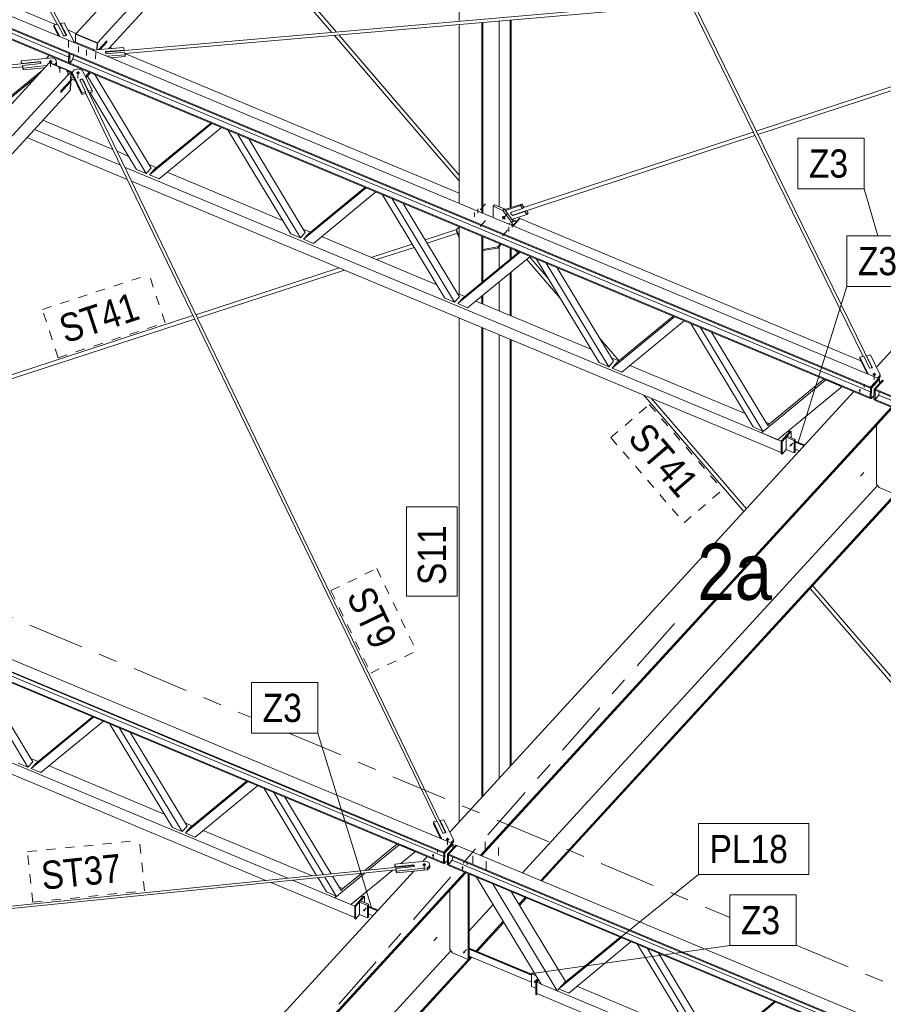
# Model space of a CAD drawing. Header units: millimetres. Extents: x -698 to 216, y -34 to 576.
# Tile 77 of 88: x 35 to 81, y 247 to 299. Entities that reach past the tile are written whole.
import ezdxf

# ---------------------------------------------------------------- set-up
doc = ezdxf.new("R2010")
doc.units = ezdxf.units.MM
for name, pattern in [('XKITLINE00', [0]), ('XKITLINE02', [4, 2, -2]), ('XKITLINE03', [6, 3, -1, 1, -1]), ('XKITLINE04', [3, 0.5, -0.5, 0.5, -0.5, 0.5, -0.5])]:
    doc.linetypes.add(name, pattern=pattern)
for name, color, linetype, lineweight in [('Element', 2, 'Continuous', 0), ('Spoina', 1, 'Continuous', 0), ('Znak elementu', 2, 'Continuous', 0), ('Śruba', 3, 'Continuous', 0)]:
    doc.layers.add(name, color=color, linetype=linetype, lineweight=lineweight)
doc.styles.add('ARIAL', font='ARIAL.TTF')

msp = doc.modelspace()

# ---------------------------------------------------------------- hatches: boundary and pattern name
at = {"layer": 'Śruba'}
for points in [[(36.557, 296.935), (36.548, 296.936), (36.54, 296.938), (36.531, 296.94), (36.523, 296.943), (36.515, 296.946), (36.508, 296.95), (36.502, 296.954), (36.496, 296.959), (36.49, 296.964), (36.486, 296.969), (36.482, 296.974), (36.479, 296.98), (36.477, 296.986), (36.476, 296.992), (36.476, 296.998), (36.476, 297.004), (36.478, 297.01), (36.48, 297.016), (36.483, 297.021), (36.487, 297.027), (36.492, 297.032), (36.497, 297.036), (36.504, 297.041), (36.51, 297.045), (36.518, 297.048), (36.525, 297.051), (36.534, 297.053), (36.542, 297.055), (36.551, 297.056), (36.56, 297.057), (36.569, 297.057), (36.578, 297.057), (36.587, 297.056), (36.595, 297.054), (36.604, 297.052), (36.612, 297.049), (36.619, 297.046), (36.627, 297.042), (36.633, 297.038), (36.639, 297.033), (36.644, 297.028), (36.649, 297.023), (36.653, 297.018), (36.656, 297.012), (36.658, 297.006), (36.659, 297), (36.659, 296.994), (36.658, 296.988), (36.657, 296.982), (36.655, 296.976), (36.652, 296.971), (36.648, 296.965), (36.643, 296.96), (36.637, 296.956), (36.631, 296.951), (36.625, 296.947), (36.617, 296.944), (36.609, 296.941), (36.601, 296.939), (36.593, 296.937), (36.584, 296.935), (36.575, 296.935), (36.566, 296.935)], [(37.042, 296.602), (37.035, 296.603), (37.028, 296.605), (37.021, 296.606), (37.014, 296.609), (37.008, 296.611), (37.002, 296.614), (36.997, 296.618), (36.992, 296.621), (36.988, 296.626), (36.984, 296.63), (36.981, 296.634), (36.979, 296.639), (36.977, 296.644), (36.976, 296.649), (36.976, 296.654), (36.976, 296.659), (36.977, 296.663), (36.979, 296.668), (36.982, 296.673), (36.985, 296.677), (36.989, 296.681), (36.994, 296.685), (36.999, 296.689), (37.004, 296.692), (37.01, 296.695), (37.016, 296.697), (37.023, 296.699), (37.03, 296.7), (37.037, 296.702), (37.045, 296.702), (37.052, 296.702), (37.059, 296.702), (37.067, 296.701), (37.074, 296.7), (37.081, 296.698), (37.087, 296.695), (37.093, 296.693), (37.099, 296.69), (37.105, 296.686), (37.109, 296.683), (37.114, 296.678), (37.117, 296.674), (37.12, 296.67), (37.123, 296.665), (37.125, 296.66), (37.126, 296.655), (37.126, 296.65), (37.125, 296.645), (37.124, 296.641), (37.122, 296.636), (37.12, 296.631), (37.116, 296.627), (37.113, 296.623), (37.108, 296.619), (37.103, 296.615), (37.098, 296.612), (37.092, 296.609), (37.085, 296.607), (37.078, 296.605), (37.072, 296.604), (37.064, 296.603), (37.057, 296.602), (37.05, 296.602)], [(37.47, 296.424), (37.463, 296.425), (37.455, 296.426), (37.449, 296.428), (37.442, 296.43), (37.436, 296.433), (37.43, 296.436), (37.424, 296.439), (37.42, 296.443), (37.415, 296.447), (37.412, 296.451), (37.409, 296.456), (37.406, 296.461), (37.404, 296.465), (37.404, 296.47), (37.403, 296.475), (37.404, 296.48), (37.405, 296.485), (37.407, 296.49), (37.409, 296.494), (37.413, 296.499), (37.417, 296.503), (37.421, 296.507), (37.426, 296.51), (37.432, 296.513), (37.438, 296.516), (37.444, 296.518), (37.451, 296.52), (37.458, 296.522), (37.465, 296.523), (37.472, 296.524), (37.479, 296.524), (37.487, 296.523), (37.494, 296.522), (37.501, 296.521), (37.508, 296.519), (37.515, 296.517), (37.521, 296.514), (37.527, 296.511), (37.532, 296.508), (37.537, 296.504), (37.541, 296.5), (37.545, 296.496), (37.548, 296.491), (37.55, 296.486), (37.552, 296.482), (37.553, 296.477), (37.553, 296.472), (37.553, 296.467), (37.552, 296.462), (37.55, 296.457), (37.547, 296.453), (37.544, 296.448), (37.54, 296.444), (37.536, 296.44), (37.53, 296.437), (37.525, 296.434), (37.519, 296.431), (37.513, 296.428), (37.506, 296.427), (37.499, 296.425), (37.492, 296.424), (37.485, 296.423), (37.477, 296.423)], [(38.011, 296.328), (38.002, 296.329), (37.993, 296.331), (37.985, 296.333), (37.977, 296.336), (37.969, 296.339), (37.962, 296.343), (37.956, 296.347), (37.95, 296.351), (37.944, 296.356), (37.94, 296.362), (37.936, 296.367), (37.933, 296.373), (37.931, 296.379), (37.93, 296.385), (37.93, 296.391), (37.93, 296.397), (37.932, 296.403), (37.934, 296.408), (37.937, 296.414), (37.941, 296.419), (37.946, 296.424), (37.951, 296.429), (37.958, 296.433), (37.964, 296.437), (37.972, 296.441), (37.979, 296.444), (37.988, 296.446), (37.996, 296.448), (38.005, 296.449), (38.014, 296.45), (38.023, 296.45), (38.032, 296.449), (38.041, 296.448), (38.049, 296.447), (38.058, 296.444), (38.066, 296.442), (38.073, 296.438), (38.081, 296.435), (38.087, 296.431), (38.093, 296.426), (38.098, 296.421), (38.103, 296.416), (38.107, 296.41), (38.109, 296.405), (38.112, 296.399), (38.113, 296.393), (38.113, 296.387), (38.112, 296.381), (38.111, 296.375), (38.109, 296.369), (38.106, 296.363), (38.102, 296.358), (38.097, 296.353), (38.091, 296.348), (38.085, 296.344), (38.078, 296.34), (38.071, 296.337), (38.063, 296.334), (38.055, 296.331), (38.047, 296.329), (38.038, 296.328), (38.029, 296.327), (38.02, 296.327)], [(60.723, 288.731), (60.731, 288.723), (60.737, 288.715), (60.743, 288.707), (60.749, 288.698), (60.753, 288.69), (60.757, 288.681), (60.76, 288.673), (60.762, 288.664), (60.763, 288.656), (60.764, 288.648), (60.763, 288.641), (60.762, 288.634), (60.76, 288.627), (60.756, 288.621), (60.752, 288.616), (60.748, 288.612), (60.742, 288.608), (60.736, 288.605), (60.729, 288.602), (60.722, 288.601), (60.714, 288.6), (60.706, 288.6), (60.697, 288.602), (60.688, 288.603), (60.679, 288.606), (60.67, 288.61), (60.661, 288.614), (60.652, 288.619), (60.643, 288.624), (60.635, 288.631), (60.627, 288.637), (60.619, 288.645), (60.612, 288.652), (60.605, 288.66), (60.599, 288.669), (60.594, 288.677), (60.589, 288.686), (60.585, 288.694), (60.582, 288.703), (60.58, 288.711), (60.579, 288.719), (60.579, 288.727), (60.579, 288.735), (60.581, 288.742), (60.583, 288.748), (60.586, 288.754), (60.59, 288.759), (60.595, 288.764), (60.6, 288.768), (60.606, 288.771), (60.613, 288.773), (60.62, 288.775), (60.628, 288.775), (60.637, 288.775), (60.645, 288.774), (60.654, 288.772), (60.663, 288.77), (60.672, 288.766), (60.681, 288.762), (60.69, 288.757), (60.699, 288.751), (60.707, 288.745), (60.716, 288.738)], [(61.106, 288.297), (61.095, 288.3), (61.085, 288.303), (61.077, 288.308), (61.069, 288.314), (61.064, 288.321), (61.061, 288.329), (61.059, 288.337), (61.061, 288.345), (61.064, 288.352), (61.069, 288.359), (61.077, 288.365), (61.085, 288.37), (61.095, 288.374), (61.106, 288.376), (61.118, 288.377), (61.129, 288.376), (61.14, 288.374), (61.15, 288.37), (61.159, 288.365), (61.166, 288.359), (61.172, 288.352), (61.175, 288.345), (61.176, 288.337), (61.175, 288.329), (61.172, 288.321), (61.166, 288.314), (61.159, 288.308), (61.15, 288.303), (61.14, 288.3), (61.129, 288.297), (61.118, 288.297)], [(80.365, 280.279), (80.356, 280.28), (80.348, 280.282), (80.339, 280.284), (80.331, 280.287), (80.324, 280.29), (80.316, 280.294), (80.31, 280.298), (80.304, 280.303), (80.299, 280.307), (80.294, 280.313), (80.29, 280.318), (80.288, 280.324), (80.285, 280.33), (80.284, 280.336), (80.284, 280.342), (80.285, 280.348), (80.286, 280.354), (80.288, 280.36), (80.291, 280.365), (80.295, 280.37), (80.3, 280.376), (80.306, 280.38), (80.312, 280.385), (80.318, 280.388), (80.326, 280.392), (80.334, 280.395), (80.342, 280.397), (80.35, 280.399), (80.359, 280.4), (80.368, 280.401), (80.377, 280.401), (80.386, 280.401), (80.395, 280.4), (80.403, 280.398), (80.412, 280.396), (80.42, 280.393), (80.428, 280.39), (80.435, 280.386), (80.441, 280.382), (80.447, 280.377), (80.453, 280.372), (80.457, 280.367), (80.461, 280.361), (80.464, 280.356), (80.466, 280.35), (80.467, 280.344), (80.467, 280.338), (80.467, 280.332), (80.465, 280.326), (80.463, 280.32), (80.46, 280.315), (80.456, 280.309), (80.451, 280.304), (80.446, 280.299), (80.439, 280.295), (80.433, 280.291), (80.425, 280.288), (80.418, 280.285), (80.409, 280.282), (80.401, 280.281), (80.392, 280.279), (80.383, 280.279), (80.374, 280.279)], [(79.591, 279.457), (79.58, 279.459), (79.57, 279.463), (79.562, 279.468), (79.554, 279.474), (79.549, 279.481), (79.546, 279.488), (79.545, 279.496), (79.546, 279.503), (79.55, 279.511), (79.555, 279.517), (79.563, 279.523), (79.572, 279.528), (79.582, 279.531), (79.593, 279.533), (79.604, 279.534), (79.616, 279.533), (79.627, 279.53), (79.637, 279.526), (79.645, 279.521), (79.652, 279.515), (79.658, 279.508), (79.661, 279.501), (79.662, 279.493), (79.66, 279.486), (79.657, 279.479), (79.651, 279.472), (79.644, 279.466), (79.635, 279.461), (79.625, 279.458), (79.614, 279.456), (79.603, 279.456)], [(75.969, 276.589), (75.976, 276.581), (75.981, 276.572), (75.985, 276.562), (75.987, 276.553), (75.986, 276.545), (75.984, 276.538), (75.981, 276.532), (75.975, 276.527), (75.968, 276.524), (75.96, 276.523), (75.951, 276.524), (75.941, 276.526), (75.932, 276.531), (75.922, 276.536), (75.913, 276.543), (75.905, 276.551), (75.898, 276.56), (75.893, 276.569), (75.889, 276.578), (75.887, 276.587), (75.887, 276.596), (75.889, 276.603), (75.893, 276.609), (75.899, 276.614), (75.906, 276.616), (75.914, 276.618), (75.923, 276.617), (75.932, 276.614), (75.942, 276.61), (75.952, 276.605), (75.961, 276.598)], [(57.669, 255.537), (57.66, 255.538), (57.652, 255.539), (57.643, 255.542), (57.635, 255.544), (57.628, 255.548), (57.621, 255.551), (57.614, 255.555), (57.608, 255.56), (57.603, 255.565), (57.598, 255.57), (57.595, 255.576), (57.592, 255.581), (57.59, 255.587), (57.588, 255.593), (57.588, 255.599), (57.589, 255.605), (57.59, 255.611), (57.592, 255.617), (57.596, 255.623), (57.6, 255.628), (57.604, 255.633), (57.61, 255.638), (57.616, 255.642), (57.623, 255.646), (57.63, 255.649), (57.638, 255.652), (57.646, 255.655), (57.654, 255.657), (57.663, 255.658), (57.672, 255.658), (57.681, 255.659), (57.69, 255.658), (57.699, 255.657), (57.708, 255.655), (57.716, 255.653), (57.724, 255.65), (57.732, 255.647), (57.739, 255.643), (57.745, 255.639), (57.751, 255.635), (57.757, 255.63), (57.761, 255.624), (57.765, 255.619), (57.768, 255.613), (57.77, 255.607), (57.771, 255.601), (57.771, 255.595), (57.771, 255.589), (57.769, 255.583), (57.767, 255.578), (57.764, 255.572), (57.76, 255.567), (57.755, 255.562), (57.75, 255.557), (57.744, 255.553), (57.737, 255.549), (57.729, 255.545), (57.722, 255.542), (57.714, 255.54), (57.705, 255.538), (57.696, 255.537), (57.687, 255.536), (57.678, 255.536)], [(56.895, 254.713), (56.884, 254.715), (56.874, 254.719), (56.866, 254.724), (56.858, 254.73), (56.853, 254.737), (56.85, 254.744), (56.849, 254.752), (56.85, 254.759), (56.854, 254.767), (56.859, 254.773), (56.867, 254.779), (56.876, 254.784), (56.886, 254.787), (56.897, 254.789), (56.908, 254.79), (56.92, 254.789), (56.931, 254.786), (56.941, 254.782), (56.949, 254.777), (56.956, 254.771), (56.962, 254.764), (56.965, 254.757), (56.966, 254.749), (56.964, 254.742), (56.961, 254.734), (56.955, 254.728), (56.948, 254.722), (56.939, 254.717), (56.929, 254.714), (56.918, 254.712), (56.907, 254.712)], [(56.427, 254.188), (56.418, 254.189), (56.41, 254.191), (56.401, 254.193), (56.393, 254.196), (56.385, 254.199), (56.378, 254.203), (56.372, 254.207), (56.366, 254.211), (56.36, 254.216), (56.356, 254.222), (56.352, 254.227), (56.349, 254.233), (56.347, 254.239), (56.346, 254.245), (56.346, 254.251), (56.346, 254.257), (56.348, 254.263), (56.35, 254.268), (56.353, 254.274), (56.357, 254.279), (56.362, 254.284), (56.367, 254.289), (56.374, 254.293), (56.38, 254.297), (56.388, 254.301), (56.395, 254.304), (56.404, 254.306), (56.412, 254.308), (56.421, 254.309), (56.43, 254.31), (56.439, 254.31), (56.448, 254.31), (56.457, 254.308), (56.465, 254.307), (56.474, 254.305), (56.482, 254.302), (56.489, 254.299), (56.497, 254.295), (56.503, 254.291), (56.509, 254.286), (56.514, 254.281), (56.519, 254.276), (56.523, 254.27), (56.525, 254.265), (56.528, 254.259), (56.529, 254.253), (56.529, 254.247), (56.528, 254.241), (56.527, 254.235), (56.525, 254.229), (56.522, 254.224), (56.518, 254.218), (56.513, 254.213), (56.507, 254.208), (56.501, 254.204), (56.495, 254.2), (56.487, 254.197), (56.479, 254.194), (56.471, 254.191), (56.463, 254.19), (56.454, 254.188), (56.445, 254.188), (56.436, 254.188)], [(58.463, 254.058), (58.452, 254.06), (58.442, 254.064), (58.433, 254.069), (58.426, 254.075), (58.421, 254.082), (58.417, 254.089), (58.416, 254.097), (58.418, 254.105), (58.421, 254.112), (58.427, 254.119), (58.434, 254.124), (58.443, 254.129), (58.453, 254.132), (58.464, 254.134), (58.476, 254.135), (58.487, 254.134), (58.498, 254.131), (58.508, 254.128), (58.517, 254.122), (58.524, 254.116), (58.529, 254.11), (58.532, 254.102), (58.533, 254.095), (58.532, 254.087), (58.528, 254.08), (58.523, 254.073), (58.515, 254.067), (58.506, 254.063), (58.496, 254.059), (58.485, 254.057), (58.474, 254.057)], [(53.273, 251.845), (53.28, 251.837), (53.285, 251.827), (53.289, 251.818), (53.291, 251.809), (53.29, 251.801), (53.288, 251.794), (53.285, 251.788), (53.279, 251.783), (53.272, 251.78), (53.264, 251.779), (53.255, 251.78), (53.245, 251.782), (53.236, 251.786), (53.226, 251.792), (53.217, 251.799), (53.209, 251.807), (53.202, 251.816), (53.197, 251.825), (53.193, 251.834), (53.191, 251.843), (53.191, 251.852), (53.193, 251.859), (53.197, 251.865), (53.203, 251.869), (53.21, 251.872), (53.218, 251.873), (53.227, 251.873), (53.236, 251.87), (53.246, 251.866), (53.256, 251.86), (53.265, 251.853)], [(58.598, 249.617), (58.605, 249.608), (58.61, 249.599), (58.614, 249.589), (58.616, 249.581), (58.616, 249.572), (58.614, 249.565), (58.61, 249.559), (58.604, 249.554), (58.597, 249.552), (58.589, 249.55), (58.58, 249.551), (58.571, 249.554), (58.561, 249.558), (58.551, 249.563), (58.542, 249.57), (58.534, 249.578), (58.527, 249.587), (58.522, 249.596), (58.518, 249.606), (58.517, 249.615), (58.517, 249.623), (58.519, 249.63), (58.522, 249.636), (58.528, 249.641), (58.535, 249.644), (58.543, 249.645), (58.552, 249.644), (58.562, 249.642), (58.572, 249.637), (58.581, 249.632), (58.59, 249.625)], [(62.362, 248.049), (62.369, 248.04), (62.374, 248.031), (62.378, 248.022), (62.379, 248.013), (62.379, 248.005), (62.377, 247.997), (62.374, 247.991), (62.368, 247.987), (62.361, 247.984), (62.353, 247.983), (62.344, 247.983), (62.334, 247.986), (62.324, 247.99), (62.315, 247.996), (62.306, 248.003), (62.298, 248.011), (62.291, 248.02), (62.286, 248.029), (62.282, 248.038), (62.28, 248.047), (62.28, 248.055), (62.282, 248.062), (62.286, 248.068), (62.292, 248.073), (62.299, 248.076), (62.307, 248.077), (62.316, 248.076), (62.325, 248.074), (62.335, 248.07), (62.345, 248.064), (62.354, 248.057)]]:
    msp.add_hatch(color=256, dxfattribs=at).paths.add_polyline_path(points, flags=17)

# ---------------------------------------------------------------- linework, layer by layer
at = {"layer": 'Element', "linetype": 'XKITLINE00', "lineweight": 0}
for p, q in [((37.908, 298.475), (58.28, 320.685)), ((39.048, 297.998), (59.42, 320.209)), ((39.639, 297.675), (59.398, 319.217)), ((36.902, 298.977), (26.873, 318.254)), ((37.398, 298.378), (27.016, 318.333)), ((58.296, 299.131), (58.296, 318.016)), ((-4.627, 315.736), (80.608, 280.134)), ((-5.06, 315.216), (80.175, 279.613)), ((-5.059, 315.265), (80.176, 279.663)), ((-4.866, 314.944), (37.527, 297.236)), ((80.163, 279.068), (-5.072, 314.671)), ((80.164, 279.117), (-5.071, 314.72)), ((18.68, 306.536), (36.821, 298.959)), ((51.52, 298.542), (46.159, 304.784)), ((51.763, 298.563), (46.294, 304.93)), ((80.488, 280.733), (100.419, 302.462)), ((74.098, 293.291), (99.739, 301.722)), ((74.187, 293.111), (99.465, 301.422)), ((39.488, 297.497), (70.613, 300.201)), ((40.511, 297.423), (70.612, 300.038)), ((79.788, 281.303), (70.611, 300.039)), ((80.266, 280.698), (70.755, 300.117)), ((61.009, 289.208), (61.009, 299.204)), ((61.064, 289.226), (61.064, 299.209)), ((36.731, 298.84), (36.733, 298.939)), ((36.983, 298.356), (36.731, 298.84)), ((36.733, 298.939), (36.93, 298.983)), ((37.052, 298.327), (36.733, 298.939)), ((36.93, 298.983), (37.26, 298.348)), ((37.086, 298.977), (37.087, 299.018)), ((37.087, 299.018), (37.284, 299.061)), ((37.417, 298.383), (37.087, 299.018)), ((37.284, 299.061), (37.834, 298.003)), ((37.48, 298.684), (37.928, 298.496)), ((58.296, 289.453), (58.296, 298.968)), ((59.507, 288.947), (59.507, 299.073)), ((59.562, 288.924), (59.562, 299.078)), ((60.432, 289.262), (60.432, 299.154)), ((37.26, 298.348), (37.417, 298.383)), ((37.294, 298.355), (37.298, 298.36)), ((37.298, 298.36), (37.337, 298.377)), ((37.337, 298.377), (37.377, 298.379)), ((37.377, 298.379), (37.383, 298.375)), ((37.881, 298.032), (37.891, 298.456)), ((37.891, 298.456), (37.908, 298.475)), ((39.031, 297.98), (37.891, 298.456)), ((37.908, 298.475), (39.048, 297.998)), ((39.048, 297.998), (37.908, 298.475)), ((58.296, 290.654), (51.65, 298.391)), ((58.296, 290.957), (51.893, 298.412)), ((37.802, 298.065), (38.891, 297.61)), ((37.834, 298.003), (37.833, 298.001)), ((37.834, 298), (37.834, 298.003)), ((38.791, 297.601), (40.44, 297.745)), ((39.023, 297.622), (39.031, 297.98)), ((39.031, 297.98), (39.048, 297.998)), ((39.04, 297.623), (39.048, 297.998)), ((39.04, 297.623), (39.048, 297.998)), ((39.556, 298.105), (39.121, 297.63)), ((39.54, 298.037), (39.171, 297.634)), ((39.193, 297.636), (39.555, 298.031)), ((39.542, 298.089), (39.54, 298.037)), ((39.54, 298.037), (39.555, 298.031)), ((39.555, 298.031), (39.556, 298.105)), ((39.71, 297.752), (39.851, 297.693)), ((40.44, 297.745), (40.47, 297.606)), ((34.999, 297.036), (36.642, 297.201)), ((36.345, 297.171), (36.477, 297.315)), ((36.642, 297.201), (36.834, 297.108)), ((37.52, 296.936), (37.531, 297.425)), ((37.588, 297.402), (37.577, 296.912)), ((37.694, 297.039), (37.783, 297.258)), ((37.738, 297.148), (80.171, 279.424)), ((37.783, 297.258), (37.784, 297.32)), ((38.791, 297.601), (38.791, 297.601)), ((40.47, 297.606), (39.481, 297.521)), ((39.481, 297.521), (39.506, 297.41)), ((39.487, 297.496), (39.488, 297.497)), ((39.488, 297.497), (39.494, 297.476)), ((39.494, 297.476), (39.5, 297.44)), ((39.5, 297.44), (39.501, 297.434)), ((39.506, 297.41), (40.495, 297.496)), ((40.525, 297.358), (39.571, 297.275)), ((39.767, 297.193), (40.523, 297.259)), ((40.47, 297.582), (40.47, 297.606)), ((40.495, 297.496), (40.525, 297.358)), ((40.512, 297.417), (58.296, 289.989)), ((40.523, 297.259), (40.525, 297.358)), ((-25.775, 290.762), (36.027, 296.973)), ((-24.75, 290.702), (35.06, 296.714)), ((15.212, 273.73), (36.491, 296.929)), ((34.997, 296.937), (34.999, 297.036)), ((35.013, 296.872), (34.997, 296.937)), ((35.034, 296.898), (34.999, 297.036)), ((35.033, 296.874), (35.034, 296.898)), ((36.02, 296.997), (35.034, 296.898)), ((35.059, 296.689), (35.061, 296.788)), ((35.094, 296.551), (35.059, 296.689)), ((35.061, 296.788), (36.047, 296.887)), ((35.096, 296.65), (35.061, 296.788)), ((36.251, 296.667), (35.094, 296.551)), ((35.094, 296.551), (35.096, 296.65)), ((36.35, 296.776), (35.096, 296.65)), ((36.019, 296.973), (36.02, 296.997)), ((36.026, 296.973), (36.02, 296.997)), ((36.034, 296.953), (36.027, 296.973)), ((36.041, 296.917), (36.034, 296.953)), ((36.044, 296.887), (36.041, 296.917)), ((36.047, 296.887), (36.041, 296.911)), ((36.508, 296.948), (36.491, 296.929)), ((37.631, 296.453), (36.491, 296.929)), ((36.491, 296.929), (37.631, 296.453)), ((37.648, 296.472), (36.508, 296.948)), ((36.876, 296.942), (36.766, 296.84)), ((36.834, 297.108), (36.876, 296.942)), ((36.838, 296.81), (36.874, 296.843)), ((36.874, 296.843), (36.876, 296.942)), ((37.52, 296.936), (37.577, 296.912)), ((37.577, 296.912), (37.694, 297.039)), ((37.813, 296.551), (38.05, 296.6)), ((38.05, 296.6), (38.26, 296.525)), ((16.352, 273.254), (37.631, 296.453)), ((33.617, 294.389), (35.826, 296.205)), ((33.877, 294.683), (36.128, 296.534)), ((37.621, 295.995), (37.631, 296.453)), ((37.631, 296.453), (37.621, 295.995)), ((37.648, 296.472), (37.631, 296.453)), ((37.638, 296.014), (37.648, 296.472)), ((37.638, 296.036), (37.667, 296.067)), ((37.639, 296.078), (37.861, 295.985)), ((37.641, 296.177), (37.8, 296.111)), ((37.703, 296.313), (37.705, 296.412)), ((37.703, 296.313), (38.217, 295.247)), ((37.705, 296.412), (37.813, 296.551)), ((38.219, 295.346), (37.705, 296.412)), ((38.26, 296.525), (38.774, 295.459)), ((38.415, 296.205), (38.614, 296.423)), ((38.445, 296.142), (38.678, 296.396)), ((41.647, 291.034), (38.518, 296.221)), ((38.908, 296.3), (41.907, 291.329)), ((37.1, 295.355), (37.619, 295.92)), ((37.101, 295.377), (37.715, 296.046)), ((37.621, 295.995), (37.102, 295.429)), ((37.605, 295.926), (37.619, 295.92)), ((37.605, 295.926), (37.619, 295.92)), ((37.619, 295.92), (37.609, 295.462)), ((37.619, 295.92), (37.609, 295.462)), ((37.619, 295.92), (37.636, 295.939)), ((37.621, 295.995), (37.638, 296.014)), ((37.622, 295.945), (37.636, 295.939)), ((37.636, 295.939), (37.626, 295.481)), ((38.109, 296.026), (38.143, 296.033)), ((38.109, 296.026), (38.417, 295.386)), ((38.147, 296.037), (38.118, 296.008)), ((38.118, 296.008), (38.118, 296.007)), ((38.187, 296.054), (38.147, 296.037)), ((38.226, 296.055), (38.187, 296.054)), ((38.256, 296.039), (38.226, 296.055)), ((38.233, 296.051), (38.268, 296.058)), ((57.572, 255.956), (38.256, 296.039)), ((38.267, 296.016), (38.268, 296.058)), ((38.576, 295.419), (38.268, 296.058)), ((16.659, 272.621), (37.609, 295.462)), ((37.102, 295.429), (37.1, 295.355)), ((37.609, 295.462), (37.626, 295.481)), ((38.217, 295.247), (38.219, 295.346)), ((38.217, 295.247), (38.415, 295.287)), ((38.417, 295.386), (38.219, 295.346)), ((38.415, 295.287), (38.417, 295.386)), ((57.099, 256.562), (38.416, 295.33)), ((38.575, 295.376), (38.576, 295.419)), ((38.774, 295.459), (38.576, 295.419)), ((38.6, 295.325), (38.772, 295.36)), ((41.129, 291.251), (38.664, 295.338)), ((38.772, 295.36), (38.774, 295.459)), ((36.147, 293.869), (39.87, 292.314)), ((41.819, 290.963), (45.143, 293.695)), ((42.079, 291.257), (45.078, 293.723)), ((45.661, 293.479), (42.337, 290.746)), ((35.302, 292.946), (40.639, 290.717)), ((35.703, 293.383), (40.274, 291.474)), ((49.332, 287.825), (46.008, 293.334)), ((49.85, 287.608), (46.526, 293.118)), ((61.146, 288.823), (74.03, 293.059)), ((61.718, 289.22), (73.942, 293.239)), ((47.11, 292.874), (50.109, 287.903)), ((40.096, 292.219), (40.696, 291.968)), ((40.501, 291.379), (75.435, 276.787)), ((41.799, 291.508), (42.187, 291.346)), ((-27.323, 290.992), (57.912, 255.39)), ((41.647, 291.034), (41.129, 291.251)), ((41.907, 291.329), (41.647, 291.034)), ((41.819, 290.963), (42.079, 291.257)), ((42.337, 290.746), (41.819, 290.963)), ((42.77, 291.102), (48.899, 288.542)), ((-27.756, 290.472), (57.479, 254.869)), ((-27.755, 290.521), (57.48, 254.918)), ((40.866, 290.622), (75.433, 276.183)), ((50.281, 287.831), (53.28, 290.297)), ((57.467, 254.324), (-27.768, 289.926)), ((57.468, 254.373), (-27.767, 289.976)), ((50.022, 287.536), (53.346, 290.269)), ((53.864, 290.053), (50.54, 287.32)), ((57.534, 284.399), (54.21, 289.908)), ((58.052, 284.182), (54.728, 289.692)), ((55.312, 289.448), (58.311, 284.476)), ((60.175, 289.369), (60.106, 289.29)), ((60.106, 289.29), (60.106, 288.697)), ((60.106, 289.29), (60.623, 289.075)), ((60.692, 289.153), (60.175, 289.369)), ((61.625, 289.411), (60.721, 289.113)), ((60.753, 289.068), (61.556, 289.332)), ((61.556, 289.332), (61.625, 289.411)), ((61.673, 289.17), (61.556, 289.332)), ((61.743, 289.248), (61.625, 289.411)), ((61.673, 289.17), (61.743, 289.248)), ((60.623, 289.075), (60.692, 289.153)), ((60.623, 289.075), (61.094, 288.424)), ((61.163, 288.503), (60.692, 289.153)), ((61.032, 288.959), (61.673, 289.17)), ((61.049, 288.935), (61.032, 288.959)), ((61.051, 288.965), (61.048, 288.958)), ((61.048, 288.958), (61.049, 288.908)), ((61.049, 288.908), (61.071, 288.861)), ((61.071, 288.861), (61.106, 288.83)), ((61.102, 288.587), (61.904, 288.851)), ((61.106, 288.83), (61.146, 288.823)), ((61.145, 288.803), (61.128, 288.826)), ((61.145, 288.803), (61.786, 289.014)), ((61.145, 288.803), (61.169, 288.831)), ((61.786, 289.014), (61.811, 289.042)), ((61.904, 288.851), (61.786, 289.014)), ((61.973, 288.929), (61.876, 289.063)), ((61.904, 288.851), (61.973, 288.929)), ((58.158, 288.048), (58.294, 288.202)), ((58.296, 284.617), (58.296, 288.201)), ((61.094, 288.424), (60.907, 288.363)), ((61.094, 288.424), (61.163, 288.503)), ((61.119, 288.593), (61.357, 288.494)), ((61.269, 288.508), (61.15, 288.488)), ((61.152, 288.26), (61.497, 288.652)), ((61.18, 288.249), (61.525, 288.64)), ((61.525, 288.64), (61.18, 288.249)), ((61.343, 288.477), (61.269, 288.508)), ((61.497, 288.652), (61.525, 288.64)), ((61.525, 288.64), (79.666, 281.063)), ((49.85, 287.608), (49.332, 287.825)), ((50.109, 287.903), (49.85, 287.608)), ((50.001, 288.082), (50.389, 287.92)), ((50.022, 287.536), (50.281, 287.831)), ((50.973, 287.676), (57.101, 285.116)), ((56.483, 287.507), (58.165, 288.056)), ((56.589, 287.332), (58.203, 287.859)), ((58.158, 287.987), (58.158, 288.048)), ((58.158, 288.048), (58.296, 287.659)), ((58.296, 287.598), (58.158, 287.987)), ((59.507, 285.246), (59.507, 287.696)), ((50.54, 287.32), (50.022, 287.536)), ((53.619, 286.571), (55.795, 287.282)), ((59.562, 285.291), (59.562, 287.673)), ((60.488, 287.286), (60.352, 287.131)), ((60.527, 287.27), (60.352, 287.071)), ((60.432, 286.006), (60.432, 287.161)), ((53.9, 286.453), (55.9, 287.107)), ((58.224, 284.11), (61.548, 286.843)), ((58.483, 284.405), (61.483, 286.87)), ((60.352, 287.131), (59.562, 286.998)), ((60.352, 287.071), (59.562, 286.938)), ((59.562, 286.938), (59.562, 286.998)), ((60.352, 287.071), (60.352, 287.131)), ((61.009, 286.481), (61.009, 287.068)), ((61.064, 286.526), (61.064, 287.045)), ((61.408, 286.809), (61.282, 286.954)), ((62.066, 286.627), (58.742, 283.894)), ((63.655, 284.422), (61.886, 286.478)), ((63.044, 285.435), (62.038, 286.604)), ((65.736, 280.972), (62.412, 286.482)), ((66.254, 280.756), (62.93, 286.266)), ((44.288, 283.522), (51.906, 286.011)), ((44.375, 283.341), (52.187, 285.894)), ((61.009, 283.484), (61.009, 285.757)), ((61.064, 283.461), (61.064, 285.803)), ((63.514, 286.022), (66.514, 281.05)), ((60.432, 283.725), (60.432, 285.283)), ((58.203, 284.656), (58.592, 284.494)), ((59.562, 284.088), (59.562, 284.568)), ((58.052, 284.182), (57.534, 284.399)), ((58.311, 284.476), (58.052, 284.182)), ((58.224, 284.11), (58.483, 284.405)), ((58.742, 283.894), (58.224, 284.11)), ((59.175, 284.25), (65.303, 281.69)), ((59.507, 284.111), (59.507, 284.523)), ((18.838, 274.997), (44.218, 283.29)), ((19.112, 275.295), (44.131, 283.471)), ((58.296, 256.539), (58.296, 283.341)), ((66.426, 280.684), (69.75, 283.417)), ((66.686, 280.978), (69.685, 283.444)), ((70.268, 283.201), (66.944, 280.468)), ((73.939, 277.546), (70.615, 283.056)), ((59.507, 257.859), (59.507, 282.836)), ((59.562, 257.919), (59.562, 282.813)), ((60.432, 258.867), (60.432, 282.449)), ((74.456, 277.33), (71.133, 282.84)), ((74.716, 277.625), (71.717, 282.596)), ((61.009, 259.496), (61.009, 282.208)), ((61.064, 259.556), (61.064, 282.186)), ((66.799, 281.071), (65.802, 282.23)), ((66.254, 280.756), (65.736, 280.972)), ((66.514, 281.05), (66.254, 280.756)), ((66.405, 281.23), (66.794, 281.067)), ((66.426, 280.684), (66.686, 280.978)), ((79.614, 281.168), (79.616, 281.267)), ((79.995, 280.39), (79.614, 281.168)), ((79.616, 281.267), (79.814, 281.308)), ((80.059, 280.363), (79.616, 281.267)), ((79.814, 281.308), (80.127, 280.669)), ((79.971, 281.299), (79.972, 281.341)), ((79.972, 281.341), (80.17, 281.382)), ((80.285, 280.702), (79.972, 281.341)), ((80.17, 281.382), (80.692, 280.318)), ((66.944, 280.468), (66.426, 280.684)), ((67.377, 280.824), (73.506, 278.264)), ((80.127, 280.669), (80.285, 280.702)), ((80.161, 280.676), (80.165, 280.681)), ((80.165, 280.681), (80.205, 280.698)), ((80.205, 280.698), (80.244, 280.698)), ((80.244, 280.698), (80.25, 280.695)), ((74.37, 277.232), (77.802, 280.054)), ((74.802, 277.722), (77.693, 280.099)), ((78.665, 279.693), (77.802, 280.054)), ((80.175, 279.644), (80.607, 280.115)), ((80.608, 280.134), (80.176, 279.663)), ((80.664, 280.091), (80.232, 279.62)), ((80.375, 279.56), (80.807, 280.032)), ((80.432, 279.555), (80.864, 280.026)), ((80.586, 280.178), (80.529, 280.166)), ((80.585, 280.143), (80.586, 280.178)), ((80.692, 280.318), (80.586, 280.178)), ((80.607, 280.115), (80.664, 280.091)), ((80.608, 280.115), (80.608, 280.134)), ((80.61, 280.114), (80.689, 280.218)), ((80.66, 279.871), (80.664, 280.091)), ((80.689, 280.218), (80.692, 280.318)), ((80.807, 280.032), (80.852, 280.013)), ((57.794, 255.992), (79.294, 279.431)), ((78.665, 279.693), (75.233, 276.871)), ((78.665, 279.693), (78.665, 279.693)), ((80.163, 279.086), (80.175, 279.644)), ((80.175, 279.644), (80.176, 279.663)), ((80.175, 279.613), (80.175, 279.644)), ((80.232, 279.62), (80.175, 279.644)), ((80.22, 279.062), (80.232, 279.62)), ((80.363, 279.003), (80.375, 279.56)), ((80.375, 279.56), (80.432, 279.537)), ((80.42, 278.979), (80.432, 279.537)), ((80.432, 279.555), (80.431, 279.506)), ((158.613, 246.849), (80.431, 279.506)), ((158.614, 246.898), (80.432, 279.555)), ((80.63, 279.423), (80.626, 279.234)), ((73.441, 273.05), (68.113, 279.241)), ((73.575, 273.196), (68.52, 279.071)), ((80.163, 279.068), (80.164, 279.117)), ((80.22, 279.062), (80.163, 279.086)), ((80.175, 279.081), (80.163, 279.068)), ((80.367, 279.223), (80.22, 279.062)), ((80.363, 279.003), (80.42, 278.979)), ((80.42, 279.01), (80.419, 278.96)), ((80.419, 278.96), (81.288, 278.597)), ((80.626, 279.234), (80.42, 279.01)), ((158.602, 246.353), (80.42, 279.01)), ((80.626, 279.234), (158.609, 246.66)), ((59.423, 254.758), (81.288, 278.598)), ((59.487, 254.732), (81.352, 278.571)), ((74.608, 277.804), (74.802, 277.722)), ((74.716, 277.625), (74.802, 277.722)), ((74.456, 277.33), (73.939, 277.546)), ((74.37, 277.232), (74.456, 277.33)), ((75.233, 276.871), (74.37, 277.232)), ((75.433, 276.785), (75.909, 277.324)), ((75.476, 276.767), (75.951, 277.306)), ((75.774, 277.316), (75.867, 277.277)), ((75.951, 277.306), (75.909, 277.324)), ((75.951, 276.977), (75.951, 277.306)), ((80.5, 277.642), (80.5, 274.503)), ((75.476, 276.767), (75.433, 276.785)), ((75.433, 276.12), (75.433, 276.785)), ((75.476, 276.102), (75.476, 276.767)), ((75.739, 277.066), (75.688, 277.007)), ((75.688, 276.342), (75.688, 277.007)), ((75.688, 277.007), (76.115, 276.828)), ((76.167, 276.887), (75.739, 277.066)), ((76.167, 276.887), (76.115, 276.828)), ((76.115, 276.828), (76.115, 276.164)), ((76.167, 276.222), (76.167, 276.887)), ((76.167, 276.794), (76.679, 276.58)), ((76.167, 276.756), (76.654, 276.553)), ((76.167, 276.736), (76.641, 276.538)), ((75.476, 276.102), (75.688, 276.342)), ((76.115, 276.164), (75.688, 276.342)), ((76.167, 276.222), (76.115, 276.164)), ((76.167, 276.374), (76.4, 276.276)), ((75.433, 276.12), (75.476, 276.102)), ((61.66, 253.824), (80.558, 274.43)), ((62.636, 253.416), (81.617, 274.113)), ((62.7, 253.389), (81.681, 274.087)), ((80.5, 274.503), (80.643, 274.322)), ((80.643, 274.322), (81.476, 273.974)), ((15.127, 272.369), (57.475, 254.68)), ((100.22, 241.927), (76.969, 268.949)), ((100.209, 242.244), (77.104, 269.095)), ((13.008, 268.639), (49.185, 253.527)), ((12.607, 268.202), (48.019, 253.41)), ((35.356, 259.438), (32.032, 264.948)), ((32.616, 264.704), (35.615, 259.732)), ((35.528, 259.366), (38.852, 262.099)), ((35.788, 259.66), (38.787, 262.126)), ((39.37, 261.883), (36.046, 259.15)), ((43.04, 256.228), (39.716, 261.738)), ((43.558, 256.012), (40.234, 261.522)), ((40.818, 261.278), (43.818, 256.306)), ((35.507, 259.912), (35.896, 259.749)), ((35.356, 259.438), (34.838, 259.654)), ((35.615, 259.732), (35.356, 259.438)), ((35.528, 259.366), (35.788, 259.66)), ((36.479, 259.506), (42.607, 256.946)), ((36.046, 259.15), (35.528, 259.366)), ((43.73, 255.94), (47.054, 258.673)), ((43.99, 256.234), (46.989, 258.7)), ((47.572, 258.456), (44.248, 255.724)), ((50.712, 253.681), (47.919, 258.312)), ((51.077, 253.718), (48.437, 258.095)), ((51.489, 253.76), (49.021, 257.851)), ((43.818, 256.306), (43.558, 256.012)), ((43.709, 256.486), (44.098, 256.323)), ((56.925, 256.428), (56.927, 256.527)), ((57.302, 255.644), (56.925, 256.428)), ((56.927, 256.527), (57.125, 256.567)), ((57.365, 255.618), (56.927, 256.527)), ((57.125, 256.567), (57.433, 255.928)), ((57.283, 256.557), (57.284, 256.6)), ((57.284, 256.6), (57.482, 256.64)), ((57.592, 255.96), (57.284, 256.6)), ((57.482, 256.64), (57.996, 255.574)), ((43.558, 256.012), (43.04, 256.228)), ((43.73, 255.94), (43.99, 256.234)), ((44.248, 255.724), (43.73, 255.94)), ((44.681, 256.08), (50.479, 253.658)), ((57.433, 255.928), (57.592, 255.96)), ((57.467, 255.935), (57.472, 255.939)), ((57.472, 255.939), (57.511, 255.956)), ((57.511, 255.956), (57.551, 255.956)), ((57.551, 255.956), (57.557, 255.953)), ((53.275, 253.94), (54.997, 255.355)), ((53.462, 253.959), (55.106, 255.31)), ((55.969, 254.949), (55.106, 255.31)), ((57.479, 254.9), (57.911, 255.371)), ((57.912, 255.39), (57.48, 254.918)), ((57.968, 255.347), (57.536, 254.876)), ((57.679, 254.816), (58.111, 255.288)), ((57.736, 254.811), (58.168, 255.282)), ((57.888, 255.435), (57.831, 255.423)), ((57.996, 255.574), (57.888, 255.435)), ((57.888, 255.4), (57.888, 255.435)), ((57.911, 255.371), (57.968, 255.347)), ((57.912, 255.371), (57.912, 255.39)), ((57.913, 255.37), (57.993, 255.475)), ((57.964, 255.127), (57.968, 255.347)), ((57.993, 255.475), (57.996, 255.574)), ((58.111, 255.288), (58.156, 255.269)), ((58.168, 255.282), (136.35, 222.626)), ((55.191, 254.31), (55.969, 254.949)), ((55.969, 254.949), (55.969, 254.949)), ((56.36, 254.427), (56.598, 254.687)), ((57.467, 254.342), (57.479, 254.9)), ((57.479, 254.9), (57.48, 254.918)), ((57.479, 254.869), (57.479, 254.9)), ((57.536, 254.876), (57.479, 254.9)), ((57.524, 254.318), (57.536, 254.876)), ((57.667, 254.259), (57.679, 254.816)), ((57.679, 254.816), (57.736, 254.793)), ((57.724, 254.235), (57.736, 254.793)), ((57.736, 254.811), (57.735, 254.762)), ((135.917, 222.105), (57.735, 254.762)), ((135.918, 222.154), (57.736, 254.811)), ((57.934, 254.679), (57.93, 254.49)), ((-5.902, 247.976), (55.898, 254.204)), ((54.87, 254.178), (54.872, 254.277)), ((54.889, 254.102), (54.87, 254.178)), ((54.872, 254.277), (56.515, 254.443)), ((54.906, 254.14), (54.872, 254.277)), ((55.892, 254.239), (54.906, 254.14)), ((54.928, 254.052), (55.914, 254.151)), ((55.891, 254.203), (55.892, 254.239)), ((55.914, 254.151), (55.892, 254.239)), ((55.903, 254.188), (55.898, 254.204)), ((55.909, 254.159), (55.903, 254.188)), ((55.91, 254.15), (55.909, 254.159)), ((56.515, 254.443), (56.707, 254.349)), ((56.743, 254.206), (56.606, 254.079)), ((56.707, 254.349), (56.743, 254.206)), ((56.741, 254.107), (56.743, 254.206)), ((57.467, 254.324), (57.468, 254.373)), ((57.524, 254.318), (57.467, 254.342)), ((57.479, 254.337), (57.467, 254.324)), ((57.671, 254.479), (57.524, 254.318)), ((57.667, 254.259), (57.724, 254.235)), ((57.724, 254.266), (57.723, 254.216)), ((57.723, 254.216), (60.084, 253.23)), ((57.93, 254.49), (57.724, 254.266)), ((135.906, 221.609), (57.724, 254.266)), ((57.93, 254.49), (135.913, 221.916)), ((-4.884, 247.949), (54.927, 253.976)), ((37.461, 233.823), (55.883, 253.908)), ((39.455, 232.989), (58.592, 253.853)), ((39.52, 232.963), (58.657, 253.827)), ((52.02, 252.88), (51.563, 253.637)), ((51.674, 252.488), (53.282, 253.81)), ((52.106, 252.978), (53.095, 253.791)), ((52.537, 252.127), (54.766, 253.96)), ((54.906, 254.104), (54.906, 254.14)), ((54.926, 253.952), (54.928, 254.052)), ((54.961, 253.815), (54.926, 253.952)), ((54.963, 253.914), (54.928, 254.052)), ((56.604, 253.98), (54.961, 253.815)), ((54.961, 253.815), (54.963, 253.914)), ((56.606, 254.079), (54.963, 253.914)), ((56.604, 253.98), (56.741, 254.107)), ((56.604, 253.98), (56.606, 254.079)), ((58.78, 249.214), (58.78, 253.775)), ((58.832, 249.272), (58.832, 253.753)), ((48.27, 253.305), (52.737, 251.439)), ((49.436, 253.423), (52.739, 252.043)), ((50.73, 253.553), (50.81, 253.52)), ((51.243, 252.802), (50.786, 253.559)), ((51.76, 252.586), (51.152, 253.596)), ((59.221, 253.591), (60.084, 253.23)), ((59.221, 253.591), (59.221, 253.591)), ((59.221, 253.591), (62.653, 247.901)), ((60.084, 253.23), (135.905, 221.56)), ((60.084, 253.23), (60.084, 253.23)), ((60.084, 253.23), (63.517, 247.541)), ((51.76, 252.586), (51.243, 252.802)), ((51.674, 252.488), (51.76, 252.586)), ((51.912, 253.059), (52.106, 252.978)), ((52.02, 252.881), (52.106, 252.978)), ((52.737, 252.04), (53.213, 252.58)), ((53.078, 252.572), (53.171, 252.533)), ((53.255, 252.562), (53.213, 252.58)), ((57.804, 252.897), (57.804, 249.742)), ((63.949, 248.031), (61.058, 252.824)), ((52.537, 252.127), (51.674, 252.488)), ((52.78, 252.023), (53.255, 252.562)), ((53.043, 252.322), (52.992, 252.263)), ((52.992, 251.598), (52.992, 252.263)), ((52.992, 252.263), (53.419, 252.084)), ((53.471, 252.143), (53.043, 252.322)), ((53.255, 252.233), (53.255, 252.562)), ((53.471, 252.143), (53.419, 252.084)), ((53.419, 252.084), (53.419, 251.419)), ((53.471, 251.478), (53.471, 252.143)), ((53.471, 252.05), (53.983, 251.836)), ((58.832, 250.74), (60.104, 252.127)), ((61.468, 252.143), (61.806, 252.511)), ((61.504, 252.084), (61.87, 252.484)), ((52.78, 252.023), (52.737, 252.04)), ((52.737, 251.376), (52.737, 252.04)), ((52.78, 251.358), (52.78, 252.023)), ((52.78, 251.358), (52.992, 251.598)), ((53.419, 251.419), (52.992, 251.598)), ((53.471, 252.012), (53.958, 251.809)), ((53.471, 251.992), (53.945, 251.794)), ((53.471, 251.629), (53.704, 251.532)), ((52.737, 251.376), (52.78, 251.358)), ((53.471, 251.478), (53.419, 251.419)), ((59.192, 249.66), (60.64, 251.239)), ((59.256, 249.634), (60.675, 251.181)), ((63.603, 247.639), (66.927, 250.372)), ((63.862, 247.933), (66.862, 250.399)), ((67.445, 250.156), (64.121, 247.423)), ((71.115, 244.501), (67.791, 250.011)), ((39.6, 229.769), (57.856, 249.676)), ((57.804, 249.742), (57.946, 249.562)), ((57.946, 249.562), (58.78, 249.214)), ((58.832, 249.811), (62.152, 248.424)), ((58.832, 249.773), (62.152, 248.386)), ((58.832, 249.753), (62.152, 248.366)), ((71.633, 244.285), (68.309, 249.795)), ((68.893, 249.551), (71.893, 244.579)), ((39.932, 228.659), (58.913, 249.356)), ((39.996, 228.632), (58.977, 249.329)), ((58.78, 249.214), (58.832, 249.272)), ((58.832, 249.39), (62.152, 248.003)), ((62.152, 248.437), (62.204, 248.496)), ((62.39, 248.337), (62.152, 248.437)), ((62.152, 248.437), (62.152, 247.772)), ((62.204, 248.496), (62.326, 248.445)), ((62.367, 248.018), (62.495, 248.163)), ((62.41, 248), (62.367, 248.018)), ((62.367, 247.353), (62.367, 248.018)), ((62.41, 248), (62.519, 248.124)), ((62.41, 247.335), (62.41, 248)), ((62.53, 248.106), (62.432, 247.994)), ((62.432, 247.994), (62.653, 247.902)), ((62.432, 247.994), (62.432, 247.39)), ((63.517, 247.541), (62.653, 247.901)), ((63.603, 247.639), (63.949, 248.031)), ((63.603, 247.639), (63.862, 247.933)), ((63.949, 248.032), (63.971, 248.022)), ((62.152, 247.772), (62.367, 247.682)), ((62.367, 247.353), (62.41, 247.335)), ((62.41, 247.335), (62.451, 247.382)), ((62.432, 247.39), (130.026, 219.155)), ((63.517, 247.541), (63.603, 247.639)), ((63.517, 247.541), (128.963, 220.204)), ((64.121, 247.423), (63.603, 247.639)), ((64.554, 247.779), (70.682, 245.219)), ((71.805, 244.213), (75.129, 246.946)), ((72.065, 244.507), (75.064, 246.973))]:
    msp.add_line(p, q, dxfattribs=at)
at = {"layer": 'Spoina', "linetype": 'XKITLINE03', "lineweight": 0}
for p, q in [((-14.366, 287.812), (47.245, 262.077)), ((-130.623, 39.8), (69.969, 267.347)), ((49.233, 261.247), (72.688, 251.45)), ((76.222, 249.974), (197.244, 199.422))]:
    msp.add_line(p, q, dxfattribs=at)
at = {"layer": 'Znak elementu', "linetype": 'XKITLINE00', "lineweight": 0}
for p, q in [((76.306, 292.917), (79.841, 292.917)), ((76.306, 290.217), (76.306, 292.917)), ((79.841, 290.217), (79.841, 292.917)), ((76.306, 290.217), (79.841, 290.217)), ((80.561, 287.725), (79.841, 290.217)), ((78.91, 287.725), (82.444, 287.725)), ((78.91, 285.025), (78.91, 287.725)), ((76.322, 276.715), (78.91, 285.025)), ((78.91, 285.025), (82.444, 285.025)), ((55.496, 268.539), (55.496, 273.298)), ((58.196, 273.298), (55.496, 273.298)), ((58.196, 268.539), (58.196, 273.298)), ((58.196, 268.539), (55.496, 268.539)), ((47.245, 263.947), (50.779, 263.947)), ((47.245, 261.247), (47.245, 263.947)), ((50.779, 261.247), (50.779, 263.947)), ((47.245, 261.247), (50.779, 261.247)), ((53.626, 251.971), (50.779, 261.247)), ((71.019, 256.436), (76.891, 256.436)), ((71.019, 253.736), (71.019, 256.436)), ((76.891, 253.736), (76.891, 256.436)), ((63.948, 248.015), (71.019, 253.736)), ((71.019, 253.736), (76.891, 253.736)), ((72.688, 252.649), (76.222, 252.649)), ((72.688, 249.949), (72.688, 252.649)), ((76.222, 249.949), (76.222, 252.649)), ((62.062, 248.452), (72.688, 249.949)), ((72.688, 249.949), (76.222, 249.949))]:
    msp.add_line(p, q, dxfattribs=at)
at = {"layer": 'Znak elementu', "linetype": 'XKITLINE04', "lineweight": 0}
for p, q in [((36.123, 283.799), (41.808, 285.657)), ((42.647, 283.091), (41.808, 285.657)), ((36.961, 281.233), (36.123, 283.799)), ((36.961, 281.233), (42.647, 283.091)), ((66.363, 276.982), (68.41, 278.743)), ((68.41, 278.743), (72.311, 274.209)), ((66.363, 276.982), (70.264, 272.448)), ((70.264, 272.448), (72.311, 274.209)), ((51.475, 268.838), (53.908, 270.01)), ((53.908, 270.01), (56.021, 265.624)), ((51.475, 268.838), (53.589, 264.452)), ((53.589, 264.452), (56.021, 265.624)), ((35.338, 254.946), (41.29, 255.546)), ((41.56, 252.86), (41.29, 255.546)), ((35.609, 252.26), (35.338, 254.946)), ((35.609, 252.26), (41.56, 252.86))]:
    msp.add_line(p, q, dxfattribs=at)
at = {"layer": 'Śruba', "linetype": 'XKITLINE02', "lineweight": 0}
for p, q in [((37.52, 298.108), (37.511, 297.736)), ((38.039, 297.494), (38.046, 297.804)), ((38.467, 297.315), (38.474, 297.625)), ((38.96, 297.505), (38.952, 297.134)), ((59.694, 289.421), (59.413, 289.103)), ((59.107, 288.969), (59.107, 288.727)), ((59.28, 289.165), (59.28, 288.923)), ((59.694, 288.537), (59.413, 288.218)), ((60.945, 288.201), (60.945, 287.959)), ((60.881, 288.041), (60.6, 287.722)), ((79.843, 279.641), (79.847, 279.827)), ((79.815, 275.133), (79.642, 274.937)), ((59.67, 255.032), (59.67, 255.467)), ((57.147, 254.897), (57.151, 255.083)), ((59.021, 254.296), (59.021, 254.731)), ((60.382, 254.734), (60.382, 255.169)), ((58.714, 254.242), (58.718, 254.428)), ((59.734, 253.998), (59.734, 254.434)), ((57.119, 250.389), (56.946, 250.193))]:
    msp.add_line(p, q, dxfattribs=at)
at = {"layer": 'Śruba', "linetype": 'XKITLINE00', "lineweight": 0}
for p, q in [((36.569, 297.083), (36.561, 296.711)), ((37.045, 296.41), (37.052, 296.72)), ((37.473, 296.232), (37.48, 296.542)), ((38.023, 296.475), (38.015, 296.104)), ((60.881, 288.926), (60.6, 288.607)), ((61.118, 288.397), (61.118, 288.155)), ((80.378, 280.427), (80.369, 280.055)), ((79.601, 279.377), (79.605, 279.563)), ((75.894, 276.521), (76.045, 276.693)), ((57.682, 255.684), (57.673, 255.312)), ((56.905, 254.633), (56.909, 254.819)), ((56.439, 254.332), (56.431, 253.961)), ((58.472, 253.978), (58.476, 254.164)), ((53.198, 251.777), (53.349, 251.949)), ((58.687, 249.734), (58.514, 249.538)), ((62.287, 247.981), (62.438, 248.152))]:
    msp.add_line(p, q, dxfattribs=at)

# ---------------------------------------------------------------- texts
at = {"layer": 'Spoina', "style": 'ARIAL', "width": 0.85}
msp.add_text('2a', height=3, dxfattribs=at).set_placement((70.969, 268.347))
at = {"layer": 'Znak elementu', "style": 'ARIAL', "width": 0.85}
for s, p in [('Z3', (76.906, 290.817)), ('Z3', (79.51, 285.625)), ('Z3', (47.845, 261.847)), ('PL18', (71.619, 254.336)), ('Z3', (73.288, 250.549))]:
    msp.add_text(s, height=1.5, dxfattribs=at).set_placement(p)
for s, rotation, p in [('ST41', 18.094, (37.345, 281.99)), ('ST41', -49.2916, (67.209, 276.919)), ('S11', 90.0002, (57.596, 269.139)), ('ST9', -64.2687, (52.276, 268.558)), ('ST37', 5.7525, (36.146, 252.917))]:
    msp.add_text(s, height=1.5, rotation=rotation, dxfattribs=at).set_placement(p)

doc.saveas('drawing.dxf')
